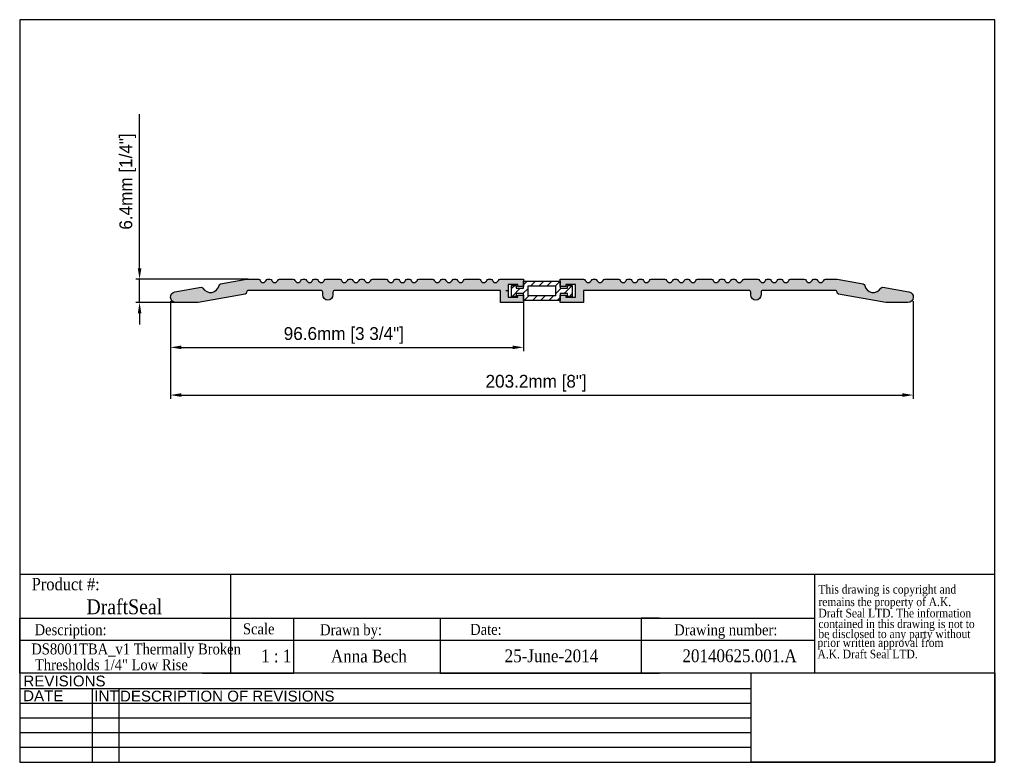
# Model space of a CAD drawing. Header units: millimetres. Extents: x 4411 to 4680, y 2279 to 2482.
import ezdxf
from ezdxf.enums import TextEntityAlignment as Align

# ---------------------------------------------------------------- set-up
doc = ezdxf.new("R2010")
doc.units = ezdxf.units.MM
doc.layers.add('AM_5', color=3, linetype='Continuous', lineweight=25)
doc.layers.add('BORDER', color=7, linetype='Continuous', lineweight=25)
doc.layers.add('FRAME', color=7, linetype='Continuous')
doc.styles.add('DS GROUP', font='arial.ttf')
doc.styles.add('TAG', font='GARA.TTF')
doc.dimstyles.new('AM_ISO$0', dxfattribs={"dimtxt": 1.5, "dimasz": 1.5, "dimexe": 1, "dimexo": 1, "dimgap": 1.5, "dimtad": 1, "dimdec": 0, "dimdsep": 46, "dimtxsty": 'Standard', "dimcen": 0, "dimclrd": 256, "dimclre": 256, "dimclrt": 2, "dimadec": 0, "dimazin": 2, "dimtp": 0.1, "dimtm": 0.1, "dimtfac": 0.71, "dimtdec": 0, "dimtmove": 0, "dimatfit": 3, "dimfxl": 1, "dimlwd": -1, "dimlwe": -1, "dimarcsym": 1})
picture_1 = doc.add_image_def('image1.bmp', size_in_pixel=(901, 331))

# ---------------------------------------------------------------- blocks, each defined once
blk = doc.blocks.new('A$C08671A0E')
at = {"layer": 'FRAME', "style": 'TAG'}
for s, p in [('This drawing is copyright and', (14.8, -52.3)), ('remains the property of A.K.', (14.8, -101.5)), ('Draft Seal LTD. The information', (14.8, -145.7)), ('contained in this drawing is not to  ', (14.8, -187.4)), ('be disclosed to any party without ', (14.8, -226.7)), (' prior written approval from', (0, -261.2)), (' A.K. Draft Seal LTD.', (0, -306.1))]:
    blk.add_text(s, height=33.819, dxfattribs=at).set_placement(p)
blk = doc.blocks.new('*D4')
at = {"layer": 'AM_5', "linetype": 'ByBlock', "transparency": 16777216}
for p, q in [((4451.93, 2404.7), (4451.93, 2391.08)), ((4548.52, 2404.87), (4548.52, 2391.08)), ((4454.93, 2392.08), (4545.52, 2392.08))]:
    blk.add_line(p, q, dxfattribs=at)
at = {"layer": 'AM_5', "transparency": 16777216}
for points in [[(4454.93, 2392.58), (4454.93, 2391.58), (4451.93, 2392.08)], [(4545.52, 2392.58), (4545.52, 2391.58), (4548.52, 2392.08)]]:
    blk.add_solid(points, dxfattribs=at)
at = {"layer": 'Defpoints', "color": 0, "transparency": 16777216}
for p in [(4451.93, 2405.7), (4548.52, 2405.87), (4548.52, 2392.08)]:
    blk.add_point(p, dxfattribs=at)
at = {"layer": 'AM_5', "color": 7, "transparency": 16777216, "insert": (4499.35, 2395.33), "char_height": 3.5, "attachment_point": 5}
blk.add_mtext('96.6mm [3 3/4"]', dxfattribs=at)
blk = doc.blocks.new('*D5')
at = {"layer": 'AM_5', "linetype": 'ByBlock', "transparency": 16777216}
for p, q in [((4451.93, 2404.7), (4451.93, 2378.03)), ((4655.12, 2404.7), (4655.12, 2378.03)), ((4454.93, 2379.03), (4652.12, 2379.03))]:
    blk.add_line(p, q, dxfattribs=at)
at = {"layer": 'AM_5', "transparency": 16777216}
for points in [[(4454.93, 2379.53), (4454.93, 2378.53), (4451.93, 2379.03)], [(4652.12, 2379.53), (4652.12, 2378.53), (4655.12, 2379.03)]]:
    blk.add_solid(points, dxfattribs=at)
at = {"layer": 'Defpoints', "color": 0, "transparency": 16777216}
for p in [(4451.93, 2405.7), (4655.12, 2405.7), (4655.12, 2379.03)]:
    blk.add_point(p, dxfattribs=at)
at = {"layer": 'AM_5', "color": 7, "transparency": 16777216, "insert": (4551.95, 2382.28), "char_height": 3.5, "attachment_point": 5}
blk.add_mtext('203.2mm [8"]', dxfattribs=at)
blk = doc.blocks.new('*D6')
at = {"layer": 'AM_5', "linetype": 'ByBlock', "transparency": 16777216}
for p, q in [((4443.48, 2413.72), (4443.48, 2455.89)), ((4473.16, 2410.72), (4442.48, 2410.72)), ((4443.48, 2404.37), (4443.48, 2410.72)), ((4453.76, 2404.37), (4442.48, 2404.37)), ((4443.48, 2401.37), (4443.48, 2398.37))]:
    blk.add_line(p, q, dxfattribs=at)
at = {"layer": 'AM_5', "transparency": 16777216}
for points in [[(4442.98, 2413.72), (4443.98, 2413.72), (4443.48, 2410.72)], [(4442.98, 2401.37), (4443.98, 2401.37), (4443.48, 2404.37)]]:
    blk.add_solid(points, dxfattribs=at)
at = {"layer": 'Defpoints', "color": 0, "transparency": 16777216}
for p in [(4443.48, 2410.72), (4474.16, 2410.72), (4454.76, 2404.37)]:
    blk.add_point(p, dxfattribs=at)
at = {"layer": 'AM_5', "color": 7, "transparency": 16777216, "insert": (4440.23, 2437.47), "char_height": 3.5, "attachment_point": 5, "rotation": 90}
blk.add_mtext('6.4mm [1/4"]', dxfattribs=at)

msp = doc.modelspace()

# ---------------------------------------------------------------- hatches: boundary and pattern name
h = msp.add_hatch()
h.set_pattern_fill('ANSI31', color=256, scale=0.5)
h.set_pattern_definition([(45, (-129.0962, 986.9237), (-1.122532, 1.122532), [])])
h.paths.add_polyline_path([(4548.52, 2410.22), (4548.52, 2408.29), (4546.49, 2408.29), (4546.49, 2409.04), (4545.22, 2409.04), (4545.22, 2406.04), (4546.49, 2406.04), (4546.49, 2406.79), (4548.52, 2406.79), (4548.52, 2404.87), (4558.52, 2404.87), (4558.52, 2406.79), (4560.55, 2406.79), (4560.55, 2406.04), (4561.82, 2406.04), (4561.82, 2409.04), (4560.55, 2409.04), (4560.55, 2408.29), (4558.52, 2408.29), (4558.52, 2410.22)])
h.paths.add_polyline_path([(4549.79, 2408.95), (4557.25, 2408.95), (4557.25, 2406.14), (4549.79, 2406.14)], flags=16)
at = {"layer": 'BORDER'}
h = msp.add_hatch(color=255, dxfattribs=at)
h.dxf.hatch_style = 1
h.paths.add_polyline_path([(4519.41, 2410.4, -0.686221), (4517.74, 2410.4, 0.492045), (4516.98, 2410.62, 0.492045), (4516.23, 2410.4, -0.686221), (4514.56, 2410.4, 0.492045), (4513.8, 2410.62, 0.492045), (4513.05, 2410.4, -0.686221), (4511.38, 2410.4, 0.310114), (4510.92, 2410.72), (4507.16, 2410.72, 0.310114), (4506.7, 2410.4, -0.686221), (4505.03, 2410.4, 0.492045), (4504.27, 2410.62, 0.492045), (4503.52, 2410.4, -0.686221), (4501.85, 2410.4, 0.492045), (4501.09, 2410.62, 0.492045), (4500.34, 2410.4, -0.686221), (4498.67, 2410.4, 0.310114), (4498.21, 2410.72), (4494.45, 2410.72, 0.310114), (4493.99, 2410.4, -0.686221), (4492.32, 2410.4, 0.492045), (4491.56, 2410.62, 0.492045), (4490.81, 2410.4, -0.686221), (4489.14, 2410.4, 0.492045), (4488.38, 2410.62, 0.492045), (4487.63, 2410.4, -0.686221), (4485.96, 2410.4, 0.310114), (4485.5, 2410.72), (4481.74, 2410.72, 0.310114), (4481.28, 2410.4, -0.686221), (4479.61, 2410.4, 0.492045), (4478.85, 2410.62, 0.492045), (4478.1, 2410.4, -0.686221), (4476.43, 2410.4, 0.310114), (4475.97, 2410.72), (4472.82, 2410.72, 0.043661), (4472.73, 2410.71), (4465.62, 2409.46, 0.313115), (4465.21, 2409.05, -0.694299), (4460.8, 2408.28, 0.313115), (4460.28, 2408.52), (4453.13, 2407.25, 0.916331), (4453.38, 2404.37), (4459.41, 2404.37, 0.043661), (4459.49, 2404.38), (4472.36, 2406.64, 0.373075), (4472.77, 2407.15, -0.423388), (4473.27, 2407.67), (4493.07, 2407.67, -0.414214), (4493.57, 2407.17), (4493.57, 2406.41, 1), (4496.37, 2406.41), (4496.37, 2407.17, -0.414214), (4496.87, 2407.67), (4542.17, 2407.67), (4542.17, 2404.37), (4548.52, 2404.37), (4548.52, 2406.4), (4546.93, 2406.4), (4546.93, 2405.77), (4544.33, 2405.77), (4544.33, 2409.32), (4546.93, 2409.32), (4546.93, 2408.69), (4548.52, 2408.69), (4548.52, 2410.72), (4542.7, 2410.72), (4542.11, 2410.72, 0.310114), (4541.65, 2410.4, -0.686221), (4539.98, 2410.4, 0.492045), (4539.22, 2410.62, 0.492045), (4538.47, 2410.4, -0.686221), (4536.8, 2410.4, 0.310114), (4536.34, 2410.72), (4532.58, 2410.72, 0.310114), (4532.12, 2410.4, -0.686221), (4530.45, 2410.4, 0.492045), (4529.69, 2410.62, 0.492045), (4528.94, 2410.4, -0.686221), (4527.27, 2410.4, 0.492045), (4526.51, 2410.62, 0.492045), (4525.76, 2410.4, -0.686221), (4524.09, 2410.4, 0.310114), (4523.63, 2410.72), (4519.87, 2410.72, 0.310114)])
h.paths.add_polyline_path([(4574.93, 2410.4, 0.310114), (4574.47, 2410.72), (4570.71, 2410.72, 0.310114), (4570.25, 2410.4, -0.686221), (4568.58, 2410.4, 0.492045), (4567.82, 2410.62, 0.492045), (4567.07, 2410.4, -0.686221), (4565.4, 2410.4, 0.310114), (4564.94, 2410.72), (4558.52, 2410.72), (4558.52, 2408.69), (4560.11, 2408.69), (4560.11, 2409.32), (4562.71, 2409.32), (4562.71, 2405.77), (4560.11, 2405.77), (4560.11, 2406.4), (4558.52, 2406.4), (4558.52, 2404.37), (4564.87, 2404.37), (4564.87, 2407.67), (4610.17, 2407.67, -0.414214), (4610.67, 2407.17), (4610.67, 2406.41, 1), (4613.47, 2406.41), (4613.47, 2407.17, -0.414214), (4613.97, 2407.67), (4633.77, 2407.67, -0.414214), (4634.27, 2407.17), (4634.27, 2407.14, 0.36397), (4634.69, 2406.64), (4647.6, 2404.37), (4653.67, 2404.37, 0.916331), (4653.92, 2407.25), (4646.77, 2408.52, 0.313115), (4646.25, 2408.28, -0.694299), (4641.84, 2409.05, 0.313115), (4641.43, 2409.46), (4634.32, 2410.71, 0.043661), (4634.23, 2410.72), (4631.08, 2410.72, 0.310114), (4630.62, 2410.4, -0.686221), (4628.95, 2410.4, 0.492045), (4628.19, 2410.62, 0.492045), (4627.44, 2410.4, -0.686221), (4625.77, 2410.4, 0.310114), (4625.31, 2410.72), (4621.55, 2410.72, 0.310114), (4621.09, 2410.4, -0.686221), (4619.42, 2410.4, 0.492045), (4618.66, 2410.62, 0.492045), (4617.91, 2410.4, -0.686221), (4616.24, 2410.4, 0.492045), (4615.48, 2410.62, 0.492045), (4614.73, 2410.4, -0.686221), (4613.06, 2410.4, 0.310114), (4612.6, 2410.72), (4608.84, 2410.72, 0.310114), (4608.38, 2410.4, -0.686221), (4606.71, 2410.4, 0.492045), (4605.95, 2410.62, 0.492045), (4605.2, 2410.4, -0.686221), (4603.53, 2410.4, 0.492045), (4602.77, 2410.62, 0.492045), (4602.02, 2410.4, -0.686221), (4600.35, 2410.4, 0.310114), (4599.89, 2410.72), (4596.13, 2410.72, 0.310114), (4595.67, 2410.4, -0.686221), (4594, 2410.4, 0.492045), (4593.24, 2410.62, 0.492045), (4592.49, 2410.4, -0.686221), (4590.82, 2410.4, 0.492045), (4590.06, 2410.62, 0.492045), (4589.31, 2410.4, -0.686221), (4587.64, 2410.4, 0.310114), (4587.18, 2410.72), (4583.42, 2410.72, 0.310114), (4582.96, 2410.4, -0.686221), (4581.29, 2410.4, 0.492045), (4580.53, 2410.62, 0.492045), (4579.78, 2410.4, -0.686221), (4578.11, 2410.4, 0.492045), (4577.35, 2410.62, 0.492045), (4576.6, 2410.4, -0.686221)])

# ---------------------------------------------------------------- linework, layer by layer
for p, q in [((4410.68, 2330.02), (4628.14, 2330.02)), ((4468.31, 2330.02), (4468.31, 2317.97)), ((4628.14, 2330.02), (4628.14, 2302.97)), ((4410.68, 2302.97), (4410.68, 2317.97)), ((4410.68, 2317.97), (4628.14, 2317.97)), ((4410.68, 2317.97), (4410.68, 2312.97)), ((4410.68, 2317.97), (4410.68, 2311.97)), ((4410.68, 2317.97), (4460.68, 2317.97)), ((4468.31, 2317.97), (4468.31, 2302.97)), ((4485.68, 2302.97), (4485.68, 2317.97)), ((4485.68, 2317.97), (4525.68, 2317.97)), ((4525.68, 2317.97), (4525.68, 2302.97)), ((4585.68, 2317.97), (4580.68, 2317.97)), ((4580.68, 2317.97), (4580.68, 2302.97)), ((4410.68, 2311.97), (4410.68, 2313.47)), ((4410.68, 2311.97), (4628.14, 2311.97)), ((4410.68, 2302.97), (4410.68, 2305.97)), ((4460.68, 2302.97), (4485.68, 2302.97)), ((4525.68, 2302.97), (4585.68, 2302.97))]:
    msp.add_line(p, q)
for points in [[(4513.51, 2410.72), (4514.1, 2410.72, -0.310114), (4514.56, 2410.4, 0.686221), (4516.23, 2410.4, -0.310114), (4516.69, 2410.72), (4517.28, 2410.72, -0.310114), (4517.74, 2410.4, 0.686221), (4519.41, 2410.4, -0.310114), (4519.87, 2410.72), (4523.63, 2410.72, -0.310114), (4524.09, 2410.4, 0.686221), (4525.76, 2410.4, -0.310114), (4526.22, 2410.72), (4526.81, 2410.72, -0.310114), (4527.27, 2410.4, 0.686221), (4528.94, 2410.4, -0.310114), (4529.4, 2410.72), (4529.99, 2410.72, -0.310114), (4530.45, 2410.4, 0.686221), (4532.12, 2410.4, -0.310114), (4532.58, 2410.72), (4536.34, 2410.72, -0.310114), (4536.8, 2410.4, 0.686221), (4538.47, 2410.4, -0.310114), (4538.93, 2410.72), (4539.52, 2410.72, -0.310114), (4539.98, 2410.4, 0.686221), (4541.65, 2410.4, -0.310114), (4542.11, 2410.72), (4542.7, 2410.72), (4548.52, 2410.72), (4548.52, 2408.69), (4546.93, 2408.69), (4546.93, 2409.32), (4544.33, 2409.32), (4544.33, 2405.77), (4546.93, 2405.77), (4546.93, 2406.4), (4548.52, 2406.4), (4548.52, 2404.37), (4548.52, 2404.37), (4542.17, 2404.37), (4542.17, 2407.67), (4496.87, 2407.67, 0.414214), (4496.37, 2407.17), (4496.37, 2406.41, -1), (4493.57, 2406.41), (4493.57, 2407.17, 0.414214), (4493.07, 2407.67), (4473.27, 2407.67, 0.414214), (4472.77, 2407.17), (4472.77, 2407.14, -0.36397), (4472.36, 2406.64), (4459.49, 2404.38, -0.043661), (4459.41, 2404.37), (4453.38, 2404.37, -0.916331), (4453.13, 2407.25), (4460.28, 2408.52, -0.313115), (4460.8, 2408.28, 0.694299), (4465.21, 2409.05, -0.313115), (4465.62, 2409.46), (4472.73, 2410.71, -0.043661), (4472.82, 2410.72), (4475.97, 2410.72, -0.310114), (4476.43, 2410.4, 0.686221), (4478.1, 2410.4, -0.310114), (4478.56, 2410.72), (4479.15, 2410.72, -0.310114), (4479.61, 2410.4, 0.686221), (4481.28, 2410.4, -0.310114), (4481.74, 2410.72), (4485.5, 2410.72, -0.310114), (4485.96, 2410.4, 0.686221), (4487.63, 2410.4, -0.310114), (4488.09, 2410.72), (4488.68, 2410.72, -0.310114), (4489.14, 2410.4, 0.686221), (4490.81, 2410.4, -0.310114), (4491.27, 2410.72), (4491.86, 2410.72, -0.310114), (4492.32, 2410.4, 0.686221), (4493.99, 2410.4, -0.310114), (4494.45, 2410.72), (4498.21, 2410.72, -0.310114), (4498.67, 2410.4, 0.686221), (4500.34, 2410.4, -0.310114), (4500.8, 2410.72), (4501.39, 2410.72, -0.310114), (4501.85, 2410.4, 0.686221), (4503.52, 2410.4, -0.310114), (4503.98, 2410.72), (4504.57, 2410.72, -0.310114), (4505.03, 2410.4, 0.686221), (4506.7, 2410.4, -0.310114), (4507.16, 2410.72), (4510.92, 2410.72, -0.310114), (4511.38, 2410.4, 0.686221), (4513.05, 2410.4, -0.310114)], [(4565.4, 2410.4, 0.686221), (4567.07, 2410.4, -0.310114), (4567.53, 2410.72), (4568.12, 2410.72, -0.310114), (4568.58, 2410.4, 0.686221), (4570.25, 2410.4, -0.310114), (4570.71, 2410.72), (4574.47, 2410.72, -0.310114), (4574.93, 2410.4, 0.686221), (4576.6, 2410.4, -0.310114), (4577.06, 2410.72), (4577.65, 2410.72, -0.310114), (4578.11, 2410.4, 0.686221), (4579.78, 2410.4, -0.310114), (4580.24, 2410.72), (4580.83, 2410.72, -0.310114), (4581.29, 2410.4, 0.686221), (4582.96, 2410.4, -0.310114), (4583.42, 2410.72), (4587.18, 2410.72, -0.310114), (4587.64, 2410.4, 0.686221), (4589.31, 2410.4, -0.310114), (4589.77, 2410.72), (4590.36, 2410.72, -0.310114), (4590.82, 2410.4, 0.686221), (4592.49, 2410.4, -0.310114), (4592.95, 2410.72), (4593.54, 2410.72, -0.310114), (4594, 2410.4, 0.686221), (4595.67, 2410.4, -0.310114), (4596.13, 2410.72), (4599.89, 2410.72, -0.310114), (4600.35, 2410.4, 0.686221), (4602.02, 2410.4, -0.310114), (4602.48, 2410.72), (4603.07, 2410.72, -0.310114), (4603.53, 2410.4, 0.686221), (4605.2, 2410.4, -0.310114), (4605.66, 2410.72), (4606.25, 2410.72, -0.310114), (4606.71, 2410.4, 0.686221), (4608.38, 2410.4, -0.310114), (4608.84, 2410.72), (4612.6, 2410.72, -0.310114), (4613.06, 2410.4, 0.686221), (4614.73, 2410.4, -0.310114), (4615.19, 2410.72), (4615.78, 2410.72, -0.310114), (4616.24, 2410.4, 0.686221), (4617.91, 2410.4, -0.310114), (4618.37, 2410.72), (4618.96, 2410.72, -0.310114), (4619.42, 2410.4, 0.686221), (4621.09, 2410.4, -0.310114), (4621.55, 2410.72), (4625.31, 2410.72, -0.310114), (4625.77, 2410.4, 0.686221), (4627.44, 2410.4, -0.310114), (4627.9, 2410.72), (4628.49, 2410.72, -0.310114), (4628.95, 2410.4, 0.686221), (4630.62, 2410.4, -0.310114), (4631.08, 2410.72), (4634.23, 2410.72, -0.043661), (4634.32, 2410.71), (4641.43, 2409.46, -0.313115), (4641.84, 2409.05, 0.694299), (4646.25, 2408.28, -0.313115), (4646.77, 2408.52), (4653.92, 2407.25, -0.916331), (4653.67, 2404.37), (4647.6, 2404.37), (4634.69, 2406.64, -0.36397), (4634.27, 2407.14), (4634.27, 2407.17, 0.414214), (4633.77, 2407.67), (4613.97, 2407.67, 0.414214), (4613.47, 2407.17), (4613.47, 2406.41, -1), (4610.67, 2406.41), (4610.67, 2407.17, 0.414214), (4610.17, 2407.67), (4564.87, 2407.67), (4564.87, 2404.37), (4558.52, 2404.37), (4558.52, 2404.37), (4558.52, 2406.4), (4560.11, 2406.4), (4560.11, 2405.77), (4562.71, 2405.77), (4562.71, 2409.32), (4560.11, 2409.32), (4560.11, 2408.69), (4558.52, 2408.69), (4558.52, 2410.72), (4564.94, 2410.72, -0.310114)]]:
    msp.add_lwpolyline(points, format="xyb", close=True)
at = {"color": 2}
for points in [[(4560.55, 2406.79), (4558.52, 2406.79), (4558.52, 2404.87), (4548.52, 2404.87), (4548.52, 2406.79), (4546.49, 2406.79), (4546.49, 2406.04), (4545.22, 2406.04), (4545.22, 2409.04), (4546.49, 2409.04), (4546.49, 2408.29), (4548.52, 2408.29), (4548.52, 2410.22), (4558.52, 2410.22), (4558.52, 2408.29), (4560.55, 2408.29), (4560.55, 2409.04), (4561.82, 2409.04), (4561.82, 2406.04), (4560.55, 2406.04)], [(4549.79, 2408.95), (4557.25, 2408.95), (4557.25, 2406.14), (4549.79, 2406.14)]]:
    msp.add_lwpolyline(points, close=True, dxfattribs=at)
at = {"layer": 'BORDER'}
for p, q in [((4410.68, 2481.74), (4410.68, 2278.54)), ((4677.38, 2481.74), (4410.68, 2481.74)), ((4677.38, 2278.54), (4677.38, 2481.74)), ((4544.33, 2407.54), (4543.69, 2407.54)), ((4544.33, 2407.54), (4543.78, 2407.54)), ((4628.14, 2330.02), (4677.38, 2330.02)), ((4677.38, 2302.97), (4410.68, 2302.97)), ((4610.77, 2298.65), (4410.68, 2298.65)), ((4430.55, 2298.65), (4430.55, 2278.54)), ((4437.77, 2298.65), (4437.77, 2278.54)), ((4610.77, 2294.63), (4410.68, 2294.63)), ((4610.77, 2290.61), (4410.68, 2290.61)), ((4610.77, 2286.59), (4410.68, 2286.59)), ((4610.77, 2282.56), (4410.68, 2282.56)), ((4410.68, 2278.54), (4677.38, 2278.54))]:
    msp.add_line(p, q, dxfattribs=at)
at = {"layer": 'FRAME', "color": 1}
for q in [(4610.77, 2302.98), (4610.77, 2302.97)]:
    msp.add_line((4610.77, 2278.54), q, dxfattribs=at)

# ---------------------------------------------------------------- block references
at = {"xscale": 0.06987750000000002, "yscale": 0.06987750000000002, "zscale": 0.06987750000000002}
msp.add_blockref('A$C08671A0E', (4628.14, 2328.37), dxfattribs=at)

# ---------------------------------------------------------------- texts
at = {"layer": 'BORDER', "attachment_point": 2, "style": 'DS GROUP'}
for s, width, insert, char_height in [('REVISIONS', 20.3868, (4422.94, 2302.27), 2.953), ('DATE', 20.3868, (4417.13, 2298.22), 2.953), ('INT', 20.3868, (4434.42, 2298.22), 2.953), ('DESCRIPTION OF REVISIONS', 103.8609, (4467.46, 2298.14), 2.9531)]:
    msp.add_mtext_dynamic_manual_height_columns(s, width=width, gutter_width=7.5, heights=[0], dxfattribs=dict(at, insert=insert, char_height=char_height))
at = {"layer": 'FRAME', "style": 'TAG'}
for s, height, p in [('Product #:', 3.382, (4423.27, 2327.36)), ('DraftSeal ', 4.069, (4439.97, 2321.22)), ('Description:', 3, (4424.61, 2314.35)), ('Drawn by:', 3, (4501.31, 2314.41)), ('Date:', 3, (4538.21, 2314.89)), ('Drawing number:', 3, (4603.83, 2314.39)), ('1 : 1', 3.5, (4480.85, 2307.62)), ('Anna Bech', 3.5, (4506.21, 2307.68)), ('25-June-2014', 3.5, (4556.13, 2307.67)), ('20140625.001.A', 3.5, (4607.61, 2307.68))]:
    msp.add_text(s, height=height, dxfattribs=at).set_placement(p, align=Align.MIDDLE)
msp.add_text('Scale', height=3, dxfattribs=at).set_placement((4471.75, 2313.56))
for s, p in [('DS8001TBA_v1 Thermally Broken ', (4443.02, 2308.06)), ('Thresholds 1/4" Low Rise', (4435.76, 2303.74))]:
    msp.add_text(s, height=3, dxfattribs=at).set_placement(p, align=Align.CENTER)

# ---------------------------------------------------------------- dimensions: what is measured, and where the dimension line sits
at = {"layer": 'AM_5'}
dim = msp.add_linear_dim(base=(4443.4802589, 2410.72271851), p1=(4454.76472445, 2404.37271851), p2=(4474.16097914, 2410.72271851), angle=90, dimstyle='AM_ISO$0', override={"dimtxt": 3.5, "dimasz": 3, "dimdec": 1, "dimpost": '<>mm', "dimclrt": 7}, dxfattribs=at)
dim.commit()
dim.dimension.update_dxf_attribs({"geometry": '*D6', "text_midpoint": (4443.4802589, 2437.47271851), "dimtype": 160})
for base, p2, picture, middle in [((4548.52, 2392.08), (4548.52, 2405.87), '*D4', (4499.35, 2392.08)), ((4655.12, 2379.03), (4655.12, 2405.7), '*D5', (4551.95, 2379.03))]:
    dim = msp.add_linear_dim(base=base, p1=(4451.93, 2405.7), p2=p2, dimstyle='AM_ISO$0', override={"dimtxt": 3.5, "dimasz": 3, "dimdec": 1, "dimpost": '<>mm', "dimclrt": 7}, dxfattribs=at)
    dim.commit()
    dim.dimension.update_dxf_attribs({"geometry": picture, "text_midpoint": middle, "dimtype": 160})

# ---------------------------------------------------------------- pictures from other files: only their frames are drawn
image = msp.add_image(picture_1, insert=(4610.77, 2278.54), size_in_units=(66.62, 24.47))
image.dxf.flags = 7

doc.saveas('drawing.dxf')
